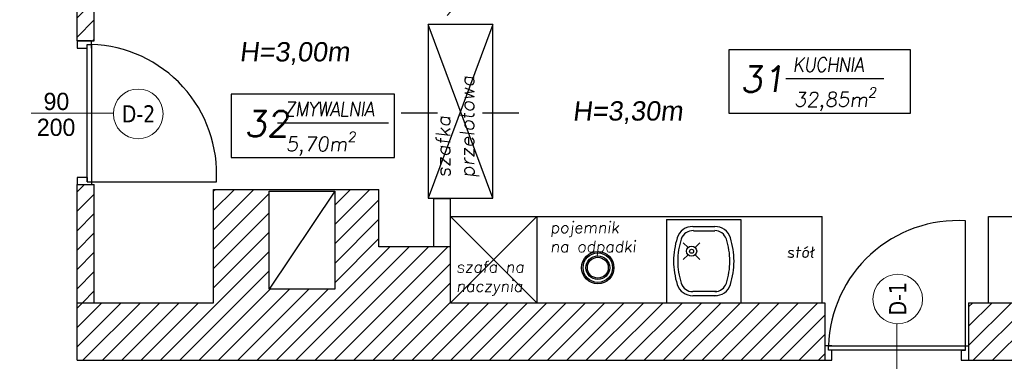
# Model space of a CAD drawing. Header units: millimetres. Extents: x -486876 to 553054, y -140324 to 834178.
# Tile 100 of 155: x -5132 to 1721, y 70426 to 72804. Entities that reach past the tile are written whole.
import ezdxf
from ezdxf.enums import TextEntityAlignment as Align

# ---------------------------------------------------------------- set-up
doc = ezdxf.new("R2010")
doc.units = ezdxf.units.MM
doc.linetypes.add('DASH2', pattern=[0.75, 0.5, -0.25])
for name, color, linetype, lineweight in [('_XREF', 252, 'DASH2', 13), ('XREF$0$okna', 8, 'Continuous', 20), ('XREF$0$ściana nośna', 8, 'Continuous', 30)]:
    doc.layers.add(name, color=color, linetype=linetype, lineweight=lineweight)
for name, color, linetype in [('XREF$0$ArchiCAD', 8, 'Continuous'), ('XREF$0$DRZWI', 8, 'Continuous'), ('XREF$0$MEBLE', 8, 'Continuous'), ('XREF$0$nowe ściany', 8, 'Continuous'), ('XREF$0$OPIS', 8, 'Continuous'), ('XREF$0$OPISY', 8, 'Continuous'), ('XREF$0$WYMIARY', 9, 'Continuous'), ('XREF$0$WYPEŁNIENIA', 8, 'Continuous'), ('XREF$0$ŚCIANY', 8, 'Continuous')]:
    doc.layers.add(name, color=color, linetype=linetype)
doc.styles.add('XREF$0$APLUS', font='arial.ttf', dxfattribs={"width": 0.6})
doc.styles.add('XREF$0$GENERATED_STYLE_1', font='txt')
doc.styles.add('XREF$0$ROMANS', font='romans.shx')
doc.styles.add('XREF$0$Standard', font='arial.ttf')
doc.styles.add('XREF$0$Verdana 0.8', font='verdana.ttf', dxfattribs={"width": 0.8})
pattern_1 = [(45, (-52999.899, 13162.694), (-6.7351921, 6.7351921), [])]

# ---------------------------------------------------------------- blocks, each defined once
blk = doc.blocks.new('XREF')
at = {"layer": 'XREF$0$WYPEŁNIENIA'}
h = blk.add_hatch(dxfattribs=at)
h.set_pattern_fill('ANSI31', color=256, scale=3)
h.set_pattern_definition(pattern_1)
h.paths.add_polyline_path([(2833.43, 10024.04), (2806.56, 10024.04), (2806.56, 10062.95), (2756.56, 10062.95), (2756.56, 10102.95), (2726.65, 10102.95), (2725.88, 10101.79), (2725.88, 10033.49), (2680.31, 10033.49), (2680.31, 10102.95), (2641.56, 10102.95), (2641.56, 10024.04), (2546.56, 10024.04), (2546.56, 9984.04), (2833.43, 9984.04)])
h.paths.add_polyline_path([(3067, 10024.04), (2833.43, 10024.04), (2833.43, 9984.04), (3067, 9984.04), (3067, 9994.04)])
h.paths.add_polyline_path([(2456.56, 10024.04), (2376.56, 10024.04), (2376.56, 10044.04), (2361.56, 10044.04), (2361.56, 10024.04), (2161.56, 10024.04), (2161.56, 10141.99), (2121.56, 10141.99), (2121.56, 9894.37), (1846.56, 9894.37), (1846.56, 9872.67), (1876.56, 9872.67), (2121.56, 9872.67), (2121.56, 9779.12), (2161.56, 9779.12), (2161.56, 9869.37), (2161.56, 9984.04), (2456.56, 9984.04)])
h.paths.add_polyline_path([(2376.56, 10304.91), (2361.56, 10304.91), (2361.56, 10144.04), (2371.64, 10144.04), (2376.56, 10144.04)])
h.paths.add_polyline_path([(2444.58, 10649.37), (2192.94, 10649.37), (2192.94, 10634.37), (2379.58, 10634.37), (2379.58, 10589.37), (2444.58, 10589.37)])
h.paths.add_polyline_path([(2161.56, 10634.37), (2192.94, 10634.37), (2192.94, 10649.37), (2161.56, 10649.37), (2161.56, 10704.67), (2121.56, 10704.67), (2121.56, 10581.7), (2161.56, 10581.7)])
h.paths.add_polyline_path([(2647.02, 10553.68), (2666.09, 10553.68), (2666.09, 10567.18), (2647.02, 10567.18)], flags=16)
h.paths.add_polyline_path([(2530.53, 10311.91), (2530.53, 10304.91), (2666.56, 10304.91), (2666.56, 10392.95), (2646.56, 10392.95), (2646.56, 10322.95), (2530.53, 10322.95)])
edge = h.paths.add_edge_path()
edge.add_line((2430.53, 10304.91), (2430.53, 10311.91))
edge.add_line((2430.53, 10311.91), (2433.03, 10311.91))
edge.add_line((2433.03, 10311.91), (2430.53, 10314.91))
edge.add_arc((2428.76, 10318.93), 4.39, 293.68346, 426.31654)
edge.add_line((2430.53, 10322.95), (2161.56, 10322.95))
edge.add_line((2161.56, 10322.95), (2161.56, 10418.77))
edge.add_line((2161.56, 10418.77), (2121.56, 10418.77))
edge.add_line((2121.56, 10418.77), (2121.56, 10304.91))
edge.add_line((2121.56, 10304.91), (2430.53, 10304.91))
h.paths.add_polyline_path([(2666.56, 10649.37), (2641.65, 10649.37), (2641.65, 10634.37), (2646.56, 10634.37), (2646.56, 10497.95), (2666.56, 10497.95)])
h = blk.add_hatch(dxfattribs=at)
h.set_pattern_fill('ANSI31', color=256, scale=3)
h.set_pattern_definition(pattern_1)
h.paths.add_polyline_path([(2558.56, 10304.91), (2546.56, 10304.91), (2546.56, 10206.27), (2556.56, 10206.27), (2558.56, 10206.27)])
h.paths.add_polyline_path([(2558.56, 10106.27), (2546.56, 10106.27), (2546.56, 10024.04), (2558.56, 10024.04)])
h.paths.add_polyline_path([(2161.56, 9779.12), (2121.56, 9779.12), (2121.56, 9694.37), (2161.56, 9694.37)])
h.paths.add_polyline_path([(2161.56, 9424.37), (2121.56, 9424.37), (2121.56, 9247.17), (1876.56, 9247.17), (1846.56, 9247.17), (1846.56, 9224.37), (2134.58, 9224.37), (2134.58, 9090.15), (2519.93, 9090.15), (2519.93, 9115.15), (2161.56, 9115.15)])
h.paths.add_polyline_path([(1876.56, 9441.47), (1846.56, 9441.47), (1846.56, 9404.47), (1876.56, 9404.47)])
h.paths.add_polyline_path([(1876.56, 9715.37), (1846.56, 9715.37), (1846.56, 9678.37), (1876.56, 9678.37)])
h.paths.add_polyline_path([(2699.1, 9115.15), (2648.93, 9115.15), (2648.93, 9090.15), (2699.1, 9090.15)])
h.paths.add_polyline_path([(2878.28, 9115.15), (2833.43, 9115.15), (2833.43, 9090.15), (2878.28, 9090.15)])
h.paths.add_polyline_path([(3386.56, 9321.43), (3541.76, 9319.38), (3541.76, 9339.38), (3386.56, 9341.43), (3386.56, 9472.15), (3361.56, 9472.15), (3361.56, 9115.15), (3007.28, 9115.15), (3007.28, 9090.15), (3386.56, 9090.15)])
h.paths.add_polyline_path([(3386.56, 9779.12), (3361.56, 9779.12), (3361.56, 9622.15), (3386.56, 9622.15)])
h.paths.add_polyline_path([(3386.56, 9871.31), (3361.56, 9871.31), (3361.56, 9779.12), (3386.56, 9779.12)])
h.paths.add_polyline_path([(3409.56, 10024.04), (3386.56, 10024.04), (3386.56, 10471.78), (3409.68, 10471.78), (3409.68, 10496.78), (3386.56, 10496.78), (3386.56, 10611.78), (3447.56, 10611.78), (3447.56, 10651.78), (3326.56, 10651.78), (3326.56, 10611.78), (3361.56, 10611.78), (3361.56, 10024.04), (3167, 10024.04), (3167, 9984.04), (3361.56, 9984.04), (3361.56, 9971.31), (3386.56, 9971.31), (3386.56, 9984.04), (3409.56, 9984.04)])
h.paths.add_polyline_path([(3221.56, 10651.78), (3201.56, 10651.78), (3201.56, 10666.78), (3176.56, 10666.78), (3176.56, 10322.95), (3201.56, 10322.95), (3201.56, 10611.78), (3221.56, 10611.78)])
h.paths.add_polyline_path([(2666.56, 10481.33), (2666.56, 10497.95), (2646.56, 10497.95), (2646.56, 10392.95), (2666.56, 10392.95)])
h.paths.add_polyline_path([(2833.43, 10649.37), (2666.56, 10649.37), (2666.56, 10637.37), (2833.43, 10637.37)])
h.paths.add_polyline_path([(2896.56, 10649.37), (2833.56, 10649.37), (2833.56, 10589.37), (2896.56, 10589.37)])
h.paths.add_polyline_path([(2896.56, 10649.37), (2884.56, 10649.37)])
h.paths.add_polyline_path([(3055.46, 10649.37), (2896.56, 10649.37), (2896.56, 10637.37), (3055.46, 10637.37)])
h.paths.add_polyline_path([(3033.87, 10637.37), (3021.87, 10637.37), (3021.87, 10496.71), (3033.87, 10496.71)])
h.paths.add_polyline_path([(3176.56, 10649.37), (3155.46, 10649.37), (3155.46, 10637.37), (3176.56, 10637.37)])
h.paths.add_polyline_path([(2806.56, 10316.91), (2666.56, 10316.91), (2666.56, 10304.91), (2794.56, 10304.91), (2794.56, 10223.94), (2806.56, 10223.94)])
at = {"layer": 'XREF$0$DRZWI'}
for points in [[(2556.56, 10201.27), (2556.56, 10206.27), (2546.56, 10206.27), (2546.56, 10201.27)], [(2546.56, 10201.27), (2553.47, 10201.27)], [(2553.56, 10108.27), (2553.56, 10203.77), (2556.56, 10203.77), (2556.56, 10203.77), (2556.64, 10106.27)], [(2553.56, 10111.27), (2546.56, 10111.27), (2546.56, 10106.27)], [(2553.56, 10111.27), (2553.56, 10108.27), (2643.56, 10108.27), (2643.56, 10108.27)], [(3162, 9991.04), (3165, 9991.04), (3165, 10081.04), (3165, 10081.04)], [(3072, 9994.04), (3067, 9994.04), (3067, 9984.04), (3072, 9984.04)], [(3165, 9991.04), (3069.5, 9991.04), (3069.5, 9994.04), (3069.5, 9994.04), (3167, 9994.12)], [(3072, 9984.04), (3072, 9990.95)], [(3162, 9991.04), (3162, 9984.04), (3167, 9984.04)]]:
    blk.add_lwpolyline(points, dxfattribs=at)
for centre, start, end in [((2553.61, 10113.71), 356.53875, 88.12796), ((3159.56, 9991.09), 86.53875, 178.12796)]:
    blk.add_arc(centre, 90.11, start, end, dxfattribs=at)
at = {"layer": 'XREF$0$MEBLE', "lineweight": 25, "ltscale": 1.2}
for p, q in [((2836.01, 10096.92), (2791.01, 10217.6)), ((2836.01, 10217.6), (2791.01, 10096.92))]:
    blk.add_line(p, q, dxfattribs=at)
at = {"layer": 'XREF$0$MEBLE'}
for p, q in [((2772.19, 10156.24), (2797.42, 10156.24)), ((2828.81, 10156.24), (2854.03, 10156.24)), ((2806.56, 10084.04), (3065.11, 10084.04)), ((2866.56, 10084.04), (2806.56, 10024.04)), ((2806.56, 10084.04), (2866.56, 10024.04)), ((2866.56, 10084.04), (2866.56, 10024.04)), ((3065.11, 10024.04), (3065.11, 10084.04)), ((3181.04, 10084.04), (3361.56, 10084.04)), ((3181.04, 10024.04), (3181.04, 10084.04))]:
    blk.add_line(p, q, dxfattribs=at)
at = {"layer": 'XREF$0$MEBLE', "ltscale": 1.2}
for p, q in [((2956.75, 10081.92), (2956.75, 10024.04)), ((2956.75, 10081.92), (3008.63, 10081.92)), ((3008.63, 10081.92), (3008.63, 10024.04)), ((3008.63, 10081.92), (3008.63, 10024.04)), ((2975.13, 10077.09), (2990.43, 10077.09)), ((2975.13, 10077.09), (2990.43, 10077.09)), ((2975.7, 10074.2), (2990.43, 10074.2)), ((2975.7, 10074.2), (2990.43, 10074.2)), ((2971.79, 10062.39), (2968.49, 10065.7)), ((2971.79, 10062.39), (2968.49, 10065.7)), ((2976.8, 10062.39), (2980.1, 10065.7)), ((2976.8, 10062.39), (2980.1, 10065.7)), ((2971.79, 10057.38), (2968.49, 10054.08)), ((2971.79, 10057.38), (2968.49, 10054.08)), ((2976.8, 10057.39), (2980.1, 10054.08)), ((2976.8, 10057.39), (2980.1, 10054.08)), ((2991.58, 10031.75), (2975.13, 10031.75)), ((2991.58, 10031.75), (2975.13, 10031.75)), ((2991.58, 10028.86), (2975.13, 10028.86)), ((2991.58, 10028.86), (2975.13, 10028.86)), ((2956.75, 10024.04), (3008.63, 10024.04))]:
    blk.add_line(p, q, dxfattribs=at)
at = {"layer": 'XREF$0$MEBLE', "lineweight": 25, "ltscale": 1.2}
blk.add_lwpolyline([(2791.01, 10217.6), (2791.01, 10096.92), (2836.01, 10096.92), (2836.01, 10217.6)], close=True, dxfattribs=at)
at = {"layer": 'XREF$0$MEBLE', "ltscale": 1.2}
for radius in [3.54, 3.54, 1.42, 1.42]:
    blk.add_circle((2974.3, 10059.89), radius, dxfattribs=at)
at = {"layer": 'XREF$0$MEBLE'}
for radius in [11.25, 10.25, 8.25, 7.25]:
    blk.add_circle((2909.02, 10048.43), radius, dxfattribs=at)
at = {"layer": 'XREF$0$MEBLE', "ltscale": 1.2}
for centre, radius, start, end in [((2975.13, 10065.73), 11.38, 90, 162.20419), ((2975.13, 10065.73), 11.38, 90, 162.20419), ((2975.13, 10065.73), 8.49, 86.16417, 162.20419), ((2975.13, 10065.73), 8.49, 86.16417, 162.20419), ((2990.43, 10065.72), 11.38, 17.79581, 90), ((2990.43, 10065.72), 11.38, 17.79581, 90), ((2990.43, 10065.72), 8.49, 17.79581, 90), ((2990.43, 10065.72), 8.49, 17.79581, 90), ((3014.81, 10053), 53.06, 162.20419, 180), ((3014.81, 10053), 53.06, 162.20419, 180), ((3014.81, 10053), 50.16, 162.20419, 180), ((3014.81, 10053), 50.16, 162.20419, 180), ((2950.75, 10052.98), 50.16, 360, 17.79581), ((2950.75, 10052.98), 50.16, 360, 17.79581), ((2950.75, 10052.98), 53.06, 360, 17.79581), ((2950.75, 10052.98), 53.06, 360, 17.79581), ((3014.81, 10053), 53.06, 180, 197.79581), ((3014.81, 10053), 53.06, 180, 197.79581), ((3014.81, 10053), 50.16, 180, 197.79581), ((3014.81, 10053), 50.16, 180, 197.79581), ((2950.75, 10052.98), 50.16, 342.20419, 360), ((2950.75, 10052.98), 50.16, 342.20419, 360), ((2950.75, 10052.98), 53.06, 342.20419, 360), ((2950.75, 10052.98), 53.06, 342.20419, 360), ((2974.55, 10041.05), 9.33, 180, 180.02774), ((2974.55, 10041.05), 9.33, 180, 180.02774), ((2975.17, 10040.29), 11.43, 197.87696, 269.78772), ((2975.17, 10040.29), 11.43, 197.87696, 269.78772), ((2975.17, 10040.29), 8.53, 197.9046, 269.7154), ((2975.17, 10040.29), 8.53, 197.9046, 269.7154), ((2990.43, 10040.24), 8.49, 270, 342.20419), ((2990.43, 10040.24), 8.49, 270, 342.20419), ((2990.43, 10040.24), 11.38, 270, 342.20419), ((2990.43, 10040.24), 11.38, 270, 342.20419)]:
    blk.add_arc(centre, radius, start, end, dxfattribs=at)
at = {"layer": 'XREF$0$nowe ściany'}
for p, q in [((2546.56, 10206.27), (2546.56, 10304.91)), ((2558.56, 10206.27), (2558.56, 10304.91)), ((2546.56, 10206.27), (2558.56, 10206.27)), ((2546.56, 10024.04), (2546.56, 10106.27)), ((2546.56, 10106.27), (2558.56, 10106.27)), ((2558.56, 10024.04), (2558.56, 10106.27)), ((2806.56, 10096.24), (2794.56, 10096.24)), ((2794.56, 10096.24), (2794.56, 10062.95)), ((2806.56, 10062.95), (2806.56, 10096.24)), ((3067, 10024.04), (3067, 9984.04)), ((3167, 10024.04), (3167, 9984.04))]:
    blk.add_line(p, q, dxfattribs=at)
at = {"layer": 'XREF$0$okna'}
for points in [[(2514.71, 10156.02), (2571.83, 10156.02)], [(3117.25, 9952.19), (3117.25, 10009.31)]]:
    blk.add_lwpolyline(points, dxfattribs=at)
for centre in [(2589.16, 10155.49), (3117.77, 10026.64)]:
    blk.add_circle(centre, 17.28, dxfattribs=at)
at = {"layer": 'XREF$0$OPIS'}
for p, q in [((3039.81, 10180.2), (3107.98, 10180.2)), ((2686.08, 10149.26), (2763.43, 10149.26))]:
    blk.add_line(p, q, dxfattribs=at)
for points in [[(3126.57, 10200.12), (3000.15, 10200.12), (3000.15, 10155.96), (3126.57, 10155.96)], [(2767.41, 10169.17), (2653.85, 10169.17), (2653.85, 10125.01), (2767.41, 10125.01)]]:
    blk.add_lwpolyline(points, close=True, dxfattribs=at)
at = {"layer": 'XREF$0$ściana nośna'}
for p, q in [((2641.56, 10102.95), (2756.56, 10102.95)), ((2641.56, 10024.04), (2641.56, 10102.95)), ((2756.56, 10062.95), (2756.56, 10102.95)), ((2806.56, 10062.95), (2756.56, 10062.95)), ((2806.56, 10024.04), (2806.56, 10062.95)), ((2546.56, 10024.04), (2641.56, 10024.04)), ((2546.56, 9984.04), (2546.56, 10024.04)), ((2806.56, 10024.04), (3067, 10024.04)), ((3167, 10024.04), (3361.56, 10024.04)), ((2546.56, 9984.04), (3067, 9984.04)), ((3167, 9984.04), (3361.56, 9984.04))]:
    blk.add_line(p, q, dxfattribs=at)
at = {"layer": 'XREF$0$ŚCIANY'}
blk.add_line((2725.88, 10101.79), (2680.31, 10033.49), dxfattribs=at)
blk.add_lwpolyline([(2680.31, 10101.79), (2725.88, 10101.79), (2725.88, 10033.49), (2680.31, 10033.49)], close=True, dxfattribs=at)
at = {"style": 'XREF$0$APLUS'}
blk.add_attdef('165', text='', height=12.94, rotation=90, dxfattribs=at).set_placement((5850.28, 4086.91), align=Align.TOP_CENTER)
blk.add_attdef('70', text='', height=12.94, rotation=90, dxfattribs=at).set_placement((5846.74, 4087.03), align=Align.BOTTOM_CENTER)
at = {"layer": 'XREF$0$ArchiCAD', "style": 'XREF$0$GENERATED_STYLE_1'}
for s, p in [('90', (2523.28, 10154.55)), ('200', (2518.59, 10136.54))]:
    blk.add_text(s, height=12, rotation=0, dxfattribs=at).set_placement(p, align=Align.BOTTOM_LEFT)
at = {"layer": 'XREF$0$DRZWI', "style": 'XREF$0$APLUS'}
for tag, height, p in [('90', 10.59, (3968.05, 17970.78)), ('90', 10.59, (4273.69, 17907.63)), ('90', 10.59, (4647.11, 17907.63)), ('90', 10.59, (4995.74, 17907.63)), ('90', 10.59, (5345.01, 17907.63)), ('90', 8.24, (3625.86, 17450.53)), ('90', 8.24, (4282.58, 17436.64)), ('90', 8.24, (4577.82, 17436.64)), ('90', 8.24, (5003.12, 17436.64)), ('90', 8.24, (5300.95, 17436.64)), ('90', 8.24, (5625.63, 17350.96)), ('110', 12.94, (3772.73, 10725.01)), ('100', 12.94, (3763.85, 10003.38)), ('90', 10.59, (3383.41, 9921.97)), ('83', 10.59, (4118.73, 4184.03))]:
    blk.add_attdef(tag, text='', height=height, dxfattribs=at).set_placement(p, align=Align.BOTTOM_CENTER)
for tag, height, p in [('200', 10.59, (3967.95, 17967.89)), ('200', 10.59, (4273.59, 17904.74)), ('200', 10.59, (4647.01, 17904.74)), ('200', 10.59, (4995.64, 17904.74)), ('200', 10.59, (5344.91, 17904.74)), ('200', 8.24, (3625.86, 17448.28)), ('200', 8.24, (4282.58, 17434.39)), ('200', 8.24, (4577.82, 17434.39)), ('200', 8.24, (5003.12, 17434.39)), ('200', 8.24, (5300.95, 17434.39)), ('200', 8.24, (5625.63, 17348.71)), ('210', 12.94, (3772.6, 10721.48)), ('200', 12.94, (3763.85, 9999.84)), ('200', 10.59, (3383.31, 9919.08)), ('178', 10.59, (4118.62, 4181.14))]:
    blk.add_attdef(tag, text='', height=height, dxfattribs=at).set_placement(p, align=Align.TOP_CENTER)
for tag, height, p in [('205', 10.59, (4204.92, 17787.31)), ('210', 10.59, (5722.65, 17787.31)), ('210', 12.94, (4602.86, 17776.83)), ('210', 12.94, (4951.5, 17776.83)), ('210', 12.94, (5300.98, 17776.83)), ('210', 12.94, (4044.07, 17776.19)), ('210', 12.94, (3579.16, 17557.04)), ('210', 12.94, (3935.88, 17557.04)), ('210', 12.94, (4219.13, 17557.04)), ('210', 12.94, (4633.7, 17557.04)), ('210', 12.94, (4958.43, 17557.04)), ('210', 12.94, (5356.84, 17557.04)), ('210', 12.94, (5615.9, 17557.04)), ('200', 11.76, (4716.1, 10187.15)), ('200', 11.76, (4936.97, 10128.95)), ('200', 11.76, (5363.02, 10117.1)), ('210', 13.53, (3475.75, 9987.9)), ('170', 11.76, (4209.38, 4035.73))]:
    blk.add_attdef(tag, text='', height=height, rotation=90, dxfattribs=at).set_placement(p, align=Align.TOP_CENTER)
for tag, height, p in [('100', 10.59, (5719.75, 17787.41)), ('96', 10.59, (4202.03, 17787.41)), ('100', 12.94, (4599.33, 17776.96)), ('100', 12.94, (4947.96, 17776.96)), ('100', 12.94, (5297.45, 17776.96)), ('100', 12.94, (4040.53, 17776.32)), ('100', 12.94, (3575.63, 17557.16)), ('100', 12.94, (3932.34, 17557.16)), ('100', 12.94, (4215.59, 17557.16)), ('100', 12.94, (4630.17, 17557.16)), ('100', 12.94, (4954.89, 17557.16)), ('100', 12.94, (5353.3, 17557.16)), ('100', 12.94, (5612.36, 17557.16)), ('90', 11.76, (4712.89, 10187.26)), ('90', 11.76, (4933.75, 10129.07)), ('90', 11.76, (5359.81, 10117.21)), ('120', 13.53, (3472.06, 9987.9)), ('90', 11.76, (4206.17, 4035.84))]:
    blk.add_attdef(tag, text='', height=height, rotation=90, dxfattribs=at).set_placement(p, align=Align.BOTTOM_CENTER)
at = {"layer": 'XREF$0$OPIS', "ltscale": 1.2, "char_height": 13.44, "width": 367.7213, "attachment_point": 1, "style": 'XREF$0$Standard'}
for s, insert in [('{\\Q7;H=3,00m}', (2659.51, 10205.42)), ('{\\Q7;H=3,30m}', (2891.38, 10164.26))]:
    blk.add_mtext(s, dxfattribs=dict(at, insert=insert))
at = {"layer": 'XREF$0$OPIS', "attachment_point": 1, "style": 'XREF$0$Standard'}
for s, insert, char_height in [('\\A1;{\\Fromans|c238;\\Q8;\\W0.9;\\T0.95;KUCHNIA}', (3044.68, 10194.83), 10), ('\\A1;{\\Fromans|c238;\\Q8;31}', (3008.28, 10188.58), 18), ('\\A1;{\\Fromans|c238;\\Q8;32,85m\\H0.7x;\\S2^ ;}', (3045.6, 10173.89), 10), ('\\A1;{\\Fromans|c238;\\Q8;\\W0.9;\\T0.95;ZMYWALNIA}', (2690.95, 10163.88), 10), ('\\A1;{\\Fromans|c238;\\Q8;32}', (2663.12, 10157.64), 18), ('\\A1;{\\Fromans|c238;\\Q8;5,70m\\H0.7x;\\S2^ ;}', (2691.86, 10142.94), 10)]:
    blk.add_mtext_dynamic_manual_height_columns(s, width=79.0239, gutter_width=1, heights=[0], dxfattribs=dict(at, insert=insert, char_height=char_height))
at = {"layer": 'XREF$0$OPISY', "style": 'XREF$0$Verdana 0.8', "width": 0.8}
for s, rotation, p in [('D-2', 360, (2589.33, 10155.49)), ('D-1', 90, (3117.77, 10026.81))]:
    blk.add_text(s, height=12, rotation=rotation, dxfattribs=at).set_placement(p, align=Align.MIDDLE_CENTER)
at = {"layer": 'XREF$0$WYMIARY', "insert": (2796.37, 10111.1), "char_height": 10, "width": 218.2844, "attachment_point": 1, "rotation": 90, "style": 'XREF$0$ROMANS'}
blk.add_mtext('{\\Q7;szafka \\Pprzelotowa}', dxfattribs=at)
at = {"layer": 'XREF$0$WYMIARY', "char_height": 8, "width": 174.6276, "attachment_point": 1, "style": 'XREF$0$ROMANS'}
for s, insert in [('{\\Q7;pojemnik \\Pna odpadki}', (2875.94, 10080.49)), ('{\\Q7;stół}', (3040.37, 10063.21)), ('{\\Q7;szafa na \\Pnaczynia}', (2810.5, 10053.01))]:
    blk.add_mtext(s, dxfattribs=dict(at, insert=insert))

msp = doc.modelspace()

# ---------------------------------------------------------------- block references
at = {"layer": '_XREF', "xscale": 10, "yscale": 10, "zscale": 10}
msp.add_blockref('XREF', (-30198.46986, -29406.42919), dxfattribs=at)

doc.saveas('drawing.dxf')
